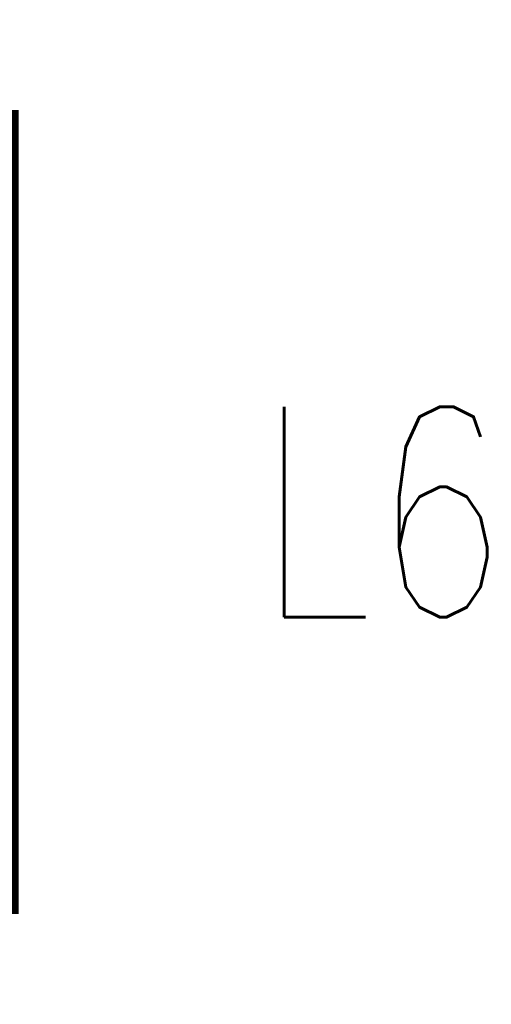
# Model space of a CAD drawing. Extents: x -3908 to 11948, y -2965 to 7442.
# Tile 12 of 42: x 3179 to 3265, y 1675 to 1855. Entities that reach past the tile are written whole.
import ezdxf
from ezdxf.enums import TextEntityAlignment as Align

# ---------------------------------------------------------------- set-up
doc = ezdxf.new("R2010")
doc.units = 0
doc.header["$MEASUREMENT"] = 0
doc.layers.get('0').update_dxf_attribs({"linetype": 'CONTINUOUS'})
for name, color, linetype in [('PADS_TOP', 9, 'CONTINUOUS'), ('PART_NAME_01', 7, 'CONTINUOUS'), ('PART_TOP_2DLINE_00', 7, 'CONTINUOUS')]:
    doc.layers.add(name, color=color, linetype=linetype)
doc.styles.add('W5', font='simplex', dxfattribs={"width": 0.75})

# ---------------------------------------------------------------- blocks, each defined once
blk = doc.blocks.new('SMOOTH_7')
at = {"const_width": 3.5}
blk.add_lwpolyline([(-1.75, 0, 1), (1.75, 0, 1)], format="xyb", close=True, dxfattribs=at)
blk = doc.blocks.new('PART_BODY_TOP_363')
at = {"layer": 'PART_TOP_2DLINE_00', "const_width": 7}
blk.add_lwpolyline([(-70, -85), (70, -85), (70, 85), (-70, 85)], close=True, dxfattribs=at)
at = {"layer": 'PART_TOP_2DLINE_00'}
for p in [(-70, 85), (70, 85), (-70, -85), (70, -85)]:
    blk.add_blockref('SMOOTH_7', p, dxfattribs=at)
blk = doc.blocks.new('PAD_74')
at = {"const_width": 60}
blk.add_lwpolyline([(-60, 0), (60, 0)], dxfattribs=at)
blk = doc.blocks.new('STK_TOP_122')
at = {"layer": 'PADS_TOP'}
blk.add_blockref('PAD_74', (0, 0), dxfattribs=at)
blk = doc.blocks.new('SYM_TOP_89')
for name, p in [('PART_BODY_TOP_363', (0, 0)), ('STK_TOP_122', (0, 45)), ('STK_TOP_122', (0, -45))]:
    blk.add_blockref(name, p)
blk = doc.blocks.new('PART_TOP_367')
blk.add_blockref('SYM_TOP_89', (0, 0))
at = {"layer": 'PART_NAME_01', "style": 'W5', "width": 0.75}
blk.add_text('L6', height=38.5, rotation=270, dxfattribs=at).set_placement((0, -155), align=Align.MIDDLE_CENTER)

msp = doc.modelspace()

# ---------------------------------------------------------------- block references
at = {"rotation": 90}
msp.add_blockref('PART_TOP_367', (3090, 1765), dxfattribs=at)

doc.saveas('drawing.dxf')
